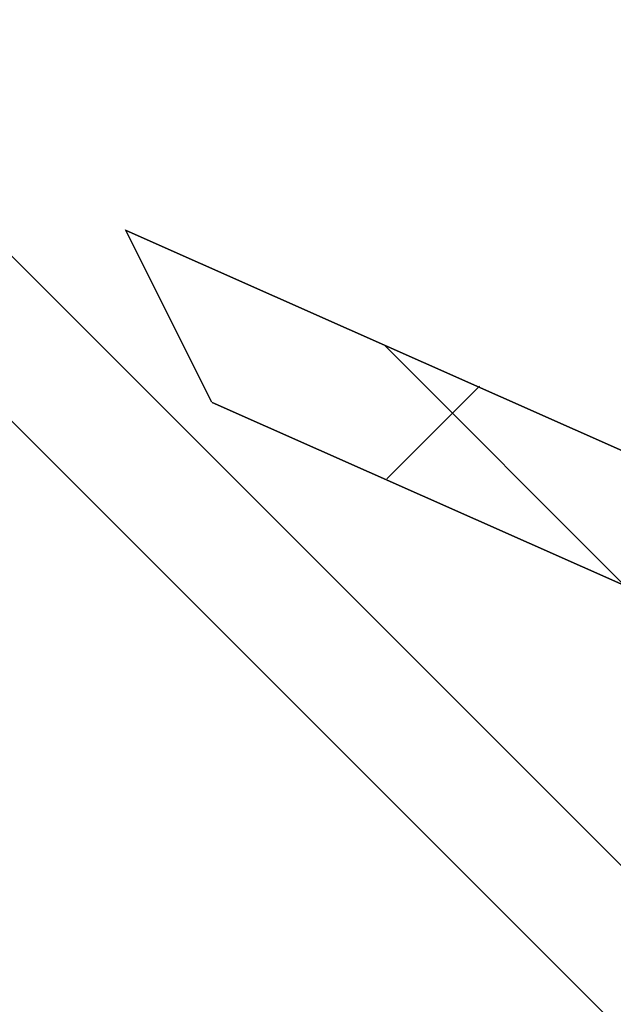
# Model space of a CAD drawing. Header units: millimetres. Extents: x -630 to 192, y -7 to 1615.
# Tile 80 of 249: x 149 to 157, y 4 to 16. Entities that reach past the tile are written whole.
import ezdxf

# ---------------------------------------------------------------- set-up
doc = ezdxf.new("R2010")
doc.units = ezdxf.units.MM
doc.header["$MEASUREMENT"] = 0
doc.layers.add('OVIDIO 160x80x72h', color=7, linetype='Continuous')

msp = doc.modelspace()

# ---------------------------------------------------------------- linework, layer by layer
at = {"layer": 'OVIDIO 160x80x72h', "extrusion": (-0.2357022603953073, 0.2357022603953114, 0.9428090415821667)}
msp.add_lwpolyline([(-131.5232356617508, 347.6584848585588), (-131.5232356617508, 238.5806814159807)], dxfattribs=at)
at = {"layer": 'OVIDIO 160x80x72h', "extrusion": (-0.2357022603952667, 0.2357022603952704, 0.942809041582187)}
msp.add_lwpolyline([(-132.4719189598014, 238.5806814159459), (-132.4719189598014, 347.6584848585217)], dxfattribs=at)
at = {"layer": 'OVIDIO 160x80x72h', "extrusion": (-0.2357022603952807, 0.2357022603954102, 0.9428090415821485)}
msp.add_lwpolyline([(-129.6258690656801, 238.5806814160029), (-129.6258690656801, 347.6584848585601)], dxfattribs=at)
at = {"layer": 'OVIDIO 160x80x72h', "extrusion": (-0.2357022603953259, 0.2357022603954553, 0.942809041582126)}
msp.add_lwpolyline([(-128.6771857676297, 347.6584848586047), (-128.6771857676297, 238.5806814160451)], dxfattribs=at)
at = {"layer": 'OVIDIO 160x80x72h', "extrusion": (-0.2357022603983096, 0.235702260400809, 0.9428090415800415)}
msp.add_lwpolyline([(-125.2546383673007, 333.5570183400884), (-125.2546383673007, 229.0166566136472)], dxfattribs=at)
at = {"layer": 'OVIDIO 160x80x72h', "extrusion": (-0.2357022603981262, 0.2357022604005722, 0.9428090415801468)}
msp.add_lwpolyline([(-126.2941796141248, 336.3253491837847), (-126.2941796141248, 230.9173627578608)], dxfattribs=at)
at = {"layer": 'OVIDIO 160x80x72h', "extrusion": (-0.2028516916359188, 0.1089792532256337, 0.9731262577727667)}
for points in [[(-83.16879179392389, 143.8896246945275), (-83.16879179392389, 304.5454691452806)], [(-83.16879179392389, 304.5454691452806), (-83.16879179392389, 143.8896246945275)]]:
    msp.add_lwpolyline(points, dxfattribs=at)
at = {"layer": 'OVIDIO 160x80x72h', "extrusion": (-0.2028516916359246, 0.1089792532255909, 0.9731262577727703)}
msp.add_lwpolyline([(-82.87332179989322, 304.5454691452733), (-82.87332179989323, 143.8896246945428)], dxfattribs=at)
at = {"layer": 'OVIDIO 160x80x72h', "extrusion": (-0.2028516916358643, 0.1089792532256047, 0.9731262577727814)}
for points in [[(-82.57785180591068, 143.8896246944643), (-82.57785180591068, 304.5454691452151)], [(-82.57785180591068, 304.5454691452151), (-82.57785180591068, 143.8896246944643)]]:
    msp.add_lwpolyline(points, dxfattribs=at)
at = {"layer": 'OVIDIO 160x80x72h', "extrusion": (0.2655604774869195, 0.8811853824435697, 0.3911393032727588)}
for points in [[(-159.1993175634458, 641.522790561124), (-112.8790181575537, 581.4044950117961)], [(-112.8790181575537, 581.4044950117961), (-159.1993175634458, 641.522790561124)]]:
    msp.add_lwpolyline(points, dxfattribs=at)
at = {"layer": 'OVIDIO 160x80x72h', "extrusion": (-0.2028626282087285, 0.1089862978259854, 0.9731231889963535)}
for points in [[(-85.00417929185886, 287.9346963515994), (-85.00417929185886, 230.5535700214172)], [(-85.00417929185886, 230.5535700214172), (-85.00417929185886, 287.9346963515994)]]:
    msp.add_lwpolyline(points, dxfattribs=at)
at = {"layer": 'OVIDIO 160x80x72h', "extrusion": (0.2653515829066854, 0.8812750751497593, 0.391078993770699)}
for points in [[(-155.5795602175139, 639.0678271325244), (-113.1957264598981, 584.0181810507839)], [(-113.1957264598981, 584.0181810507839), (-155.5795602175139, 639.0678271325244)]]:
    msp.add_lwpolyline(points, dxfattribs=at)
at = {"layer": 'OVIDIO 160x80x72h', "extrusion": (-0.2028662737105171, 0.1089886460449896, 0.9731221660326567)}
msp.add_lwpolyline([(-84.29143558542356, 230.556404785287), (-84.29143558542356, 287.9375311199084)], dxfattribs=at)
at = {"layer": 'OVIDIO 160x80x72h', "extrusion": (-0.2028662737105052, 0.1089886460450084, 0.9731221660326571)}
for points in [[(-83.5784892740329, 230.5564047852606), (-83.57848927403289, 287.9375311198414)], [(-83.57848927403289, 287.9375311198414), (-83.5784892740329, 230.5564047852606)]]:
    msp.add_lwpolyline(points, dxfattribs=at)
at = {"layer": 'OVIDIO 160x80x72h', "extrusion": (0.2655070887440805, 0.8812084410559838, 0.3911235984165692)}
for points in [[(-158.4788062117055, 642.0648536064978), (-112.8590703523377, 582.8447293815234)], [(-112.8590703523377, 582.8447293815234), (-158.4788062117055, 642.0648536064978)]]:
    msp.add_lwpolyline(points, dxfattribs=at)
at = {"layer": 'OVIDIO 160x80x72h', "extrusion": (0.2653515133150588, 0.8812750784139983, 0.3910790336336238)}
for points in [[(-113.0169546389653, 584.1561786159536), (-155.4006027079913, 639.205603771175)], [(-155.4006027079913, 639.205603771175), (-113.0169546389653, 584.1561786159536)]]:
    msp.add_lwpolyline(points, dxfattribs=at)
at = {"layer": 'OVIDIO 160x80x72h', "extrusion": (0.2653523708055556, 0.8812743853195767, 0.3910800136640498)}
msp.add_lwpolyline([(-155.4109429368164, 631.4919482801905), (-111.0980243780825, 573.9368033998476)], dxfattribs=at)
at = {"layer": 'OVIDIO 160x80x72h', "extrusion": (0.2653523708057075, 0.8812743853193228, 0.3910800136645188)}
msp.add_lwpolyline([(-146.5464815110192, 593.8642474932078), (-104.6787659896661, 539.4850165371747)], dxfattribs=at)
at = {"layer": 'OVIDIO 160x80x72h'}
for points in [[(126.2451569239, 36.14162129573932), (162.4365183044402, -0.0497400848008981)], [(125.1846461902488, 35.08111056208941), (161.3686376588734, -1.102880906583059)], [(154.0151880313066, 12.02119737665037), (157.1126024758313, 8.923946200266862)]]:
    msp.add_lwpolyline(points, dxfattribs=at)
at = {"layer": 'OVIDIO 160x80x72h', "extrusion": (-0.202851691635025, 0.1089792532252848, 0.9731262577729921)}
msp.add_lwpolyline([(-86.18545145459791, 297.9683216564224), (-86.18545145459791, 287.9261920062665)], dxfattribs=at)
at = {"layer": 'OVIDIO 160x80x72h', "extrusion": (0.9999999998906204, 6.614194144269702e-06, 1.322920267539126e-05)}
msp.add_lwpolyline([(16.19088133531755, 717.0079651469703), (14.84926273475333, 714.3245627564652)], dxfattribs=at)
at = {"layer": 'OVIDIO 160x80x72h', "extrusion": (-0.2028516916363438, 0.1089792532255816, 0.973126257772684)}
msp.add_lwpolyline([(-85.59451146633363, 297.9683216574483), (-85.59451146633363, 287.9261920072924)], dxfattribs=at)
at = {"layer": 'OVIDIO 160x80x72h', "extrusion": (-0.05870066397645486, 0.9840531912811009, 0.1679093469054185)}
for points in [[(-150.6459512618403, 708.6719693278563), (-152.5845192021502, 703.2152519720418)], [(-152.5845192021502, 703.2152519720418), (-150.6459512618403, 708.6719693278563)]]:
    msp.add_lwpolyline(points, dxfattribs=at)
at = {"layer": 'OVIDIO 160x80x72h', "extrusion": (-0.1226187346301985, -0.2761142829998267, 0.9532709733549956)}
for points in [[(132.8630668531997, 286.044999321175), (132.8630668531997, 287.5449993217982)], [(132.8630668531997, 287.5449993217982), (132.8630668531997, 286.044999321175)]]:
    msp.add_lwpolyline(points, dxfattribs=at)
at = {"layer": 'OVIDIO 160x80x72h', "extrusion": (-0.2028623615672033, 0.1089862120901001, 0.973123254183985)}
msp.add_lwpolyline([(-85.0042071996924, 287.9344896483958), (-85.0042071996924, 297.9766192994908)], dxfattribs=at)
at = {"layer": 'OVIDIO 160x80x72h', "extrusion": (-0.1226098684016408, -0.2760888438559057, 0.953279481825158)}
msp.add_lwpolyline([(132.2121969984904, 287.5273927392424), (132.2121969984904, 286.0273927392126)], dxfattribs=at)
at = {"layer": 'OVIDIO 160x80x72h', "extrusion": (-0.05870066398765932, 0.9840532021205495, 0.1679092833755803)}
msp.add_lwpolyline([(-152.2559582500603, 703.0984883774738), (-150.3173751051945, 708.5552465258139)], dxfattribs=at)
at = {"layer": 'OVIDIO 160x80x72h', "extrusion": (-0.1226098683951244, -0.2760888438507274, 0.9532794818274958)}
for points in [[(131.5618700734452, 286.0273927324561), (131.5618700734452, 287.5273927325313)], [(131.5618700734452, 287.5273927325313), (131.5618700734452, 286.0273927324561)]]:
    msp.add_lwpolyline(points, dxfattribs=at)
at = {"layer": 'OVIDIO 160x80x72h', "extrusion": (-0.2028662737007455, 0.1089886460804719, 0.9731221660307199)}
for points in [[(-83.20697164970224, 288.7344533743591), (-83.20697164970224, 288.0385959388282)], [(-83.20697164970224, 288.0385959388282), (-83.20697164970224, 288.7344533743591)]]:
    msp.add_lwpolyline(points, dxfattribs=at)
at = {"layer": 'OVIDIO 160x80x72h', "extrusion": (1, 0, 0)}
msp.add_lwpolyline([(12.53782241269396, 715.482905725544), (13.87946319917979, 718.1661872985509)], dxfattribs=at)
at = {"layer": 'OVIDIO 160x80x72h', "extrusion": (-0.05870066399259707, 0.984053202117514, 0.1679092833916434)}
for points in [[(-151.9273820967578, 702.9817574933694), (-149.9887989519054, 708.4385156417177)], [(-149.9887989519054, 708.4385156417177), (-151.9273820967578, 702.9817574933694)]]:
    msp.add_lwpolyline(points, dxfattribs=at)
at = {"layer": 'OVIDIO 160x80x72h', "extrusion": (3.067445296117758e-06, -6.135810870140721e-06, 0.9999999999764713)}
for points in [[(151.7899891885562, 11.29114788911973), (150.6836454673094, 13.50416725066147)], [(150.6836454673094, 13.50416725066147), (151.7899891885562, 11.29114788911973)]]:
    msp.add_lwpolyline(points, dxfattribs=at)
at = {"layer": 'OVIDIO 160x80x72h', "extrusion": (-7.099553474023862e-06, 3.152902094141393e-06, 0.9999999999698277)}
for points in [[(159.3407038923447, 9.656142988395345), (150.6909643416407, 13.49748062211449)], [(150.6909643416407, 13.49748062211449), (159.3407038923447, 9.656142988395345)]]:
    msp.add_lwpolyline(points, dxfattribs=at)
at = {"layer": 'OVIDIO 160x80x72h', "extrusion": (-0.2028662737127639, 0.1089886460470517, 0.9731221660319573)}
msp.add_lwpolyline([(-82.49402531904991, 288.0385959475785), (-82.49402531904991, 289.718253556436)], dxfattribs=at)
at = {"layer": 'OVIDIO 160x80x72h', "extrusion": (-0.1226098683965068, -0.2760888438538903, 0.953279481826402)}
msp.add_lwpolyline([(132.8541556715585, 287.0426361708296), (132.8541556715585, 286.0273927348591)], dxfattribs=at)
at = {"layer": 'OVIDIO 160x80x72h', "extrusion": (-0.2028662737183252, 0.1089886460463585, 0.9731221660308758)}
for points in [[(-81.7810790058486, 290.7020537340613), (-81.7810790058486, 288.038595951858)], [(-81.7810790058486, 288.038595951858), (-81.7810790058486, 290.7020537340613)]]:
    msp.add_lwpolyline(points, dxfattribs=at)
at = {"layer": 'OVIDIO 160x80x72h', "extrusion": (0.000405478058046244, -0.0004054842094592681, 0.9999998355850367)}
for points in [[(139.2911294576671, 12.13511058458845), (156.9627258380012, -5.536750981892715)], [(156.9627258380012, -5.536750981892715), (139.2911294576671, 12.13511058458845)]]:
    msp.add_lwpolyline(points, dxfattribs=at)
at = {"layer": 'OVIDIO 160x80x72h', "extrusion": (-1.531110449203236e-05, -1.531191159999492e-05, 0.9999999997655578)}
msp.add_lwpolyline([(155.2404006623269, 11.49299941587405), (154.0482170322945, 10.30075294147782)], dxfattribs=at)
at = {"layer": 'OVIDIO 160x80x72h', "extrusion": (-7.099553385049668e-06, 3.152902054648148e-06, 0.9999999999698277)}
for points in [[(158.5858309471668, 8.26968743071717), (151.7973080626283, 11.28446126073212)], [(151.7973080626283, 11.28446126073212), (158.5858309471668, 8.26968743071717)]]:
    msp.add_lwpolyline(points, dxfattribs=at)
at = {"layer": 'OVIDIO 160x80x72h', "extrusion": (8.002787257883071e-07, -8.002763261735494e-07, 0.9999999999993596)}
for points in [[(155.8989695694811, -6.593952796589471), (138.2304474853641, 11.0745163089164)], [(138.2304474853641, 11.0745163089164), (155.8989695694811, -6.593952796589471)]]:
    msp.add_lwpolyline(points, dxfattribs=at)
at = {"layer": 'OVIDIO 160x80x72h', "extrusion": (0, 1, 0)}
for points in [[(219.1110592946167, 721.3661611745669), (-165.5683679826, 721.3661611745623)], [(-165.568367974, 719.8661606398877), (219.1110592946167, 719.8661608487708)], [(-165.5683679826, 721.3661611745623), (219.1110592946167, 721.3661611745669)], [(219.1110592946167, 719.8661608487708), (-165.568367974, 719.8661606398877)], [(-165.5697511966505, 719.4810376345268), (219.1110592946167, 719.4810376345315)], [(219.1110592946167, 717.5773067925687), (-165.1888364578, 717.5773067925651)], [(-165.1888364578, 717.5773067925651), (219.1110592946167, 717.5773067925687)], [(-165.568367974, 719.8256670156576), (219.1110592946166, 719.8256670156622)]]:
    msp.add_lwpolyline(points, dxfattribs=at)
at = {"layer": 'OVIDIO 160x80x72h', "extrusion": (7.538766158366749e-07, 0.9999999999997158, 0)}
for points in [[(219.1110635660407, 718.9195270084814), (-165.1888321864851, 718.9189475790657)], [(-165.1888321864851, 718.9189475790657), (219.1110635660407, 718.9195270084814)]]:
    msp.add_lwpolyline(points, dxfattribs=at)
at = {"layer": 'OVIDIO 160x80x72h', "extrusion": (0.9998846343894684, -0.0002316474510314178, -0.015187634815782)}
for points in [[(4.426621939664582, 722.3310638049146), (-6.557834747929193, 2.233908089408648)], [(-6.557834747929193, 2.233908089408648), (4.426621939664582, 722.3310638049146)]]:
    msp.add_lwpolyline(points, dxfattribs=at)

doc.saveas('drawing.dxf')
